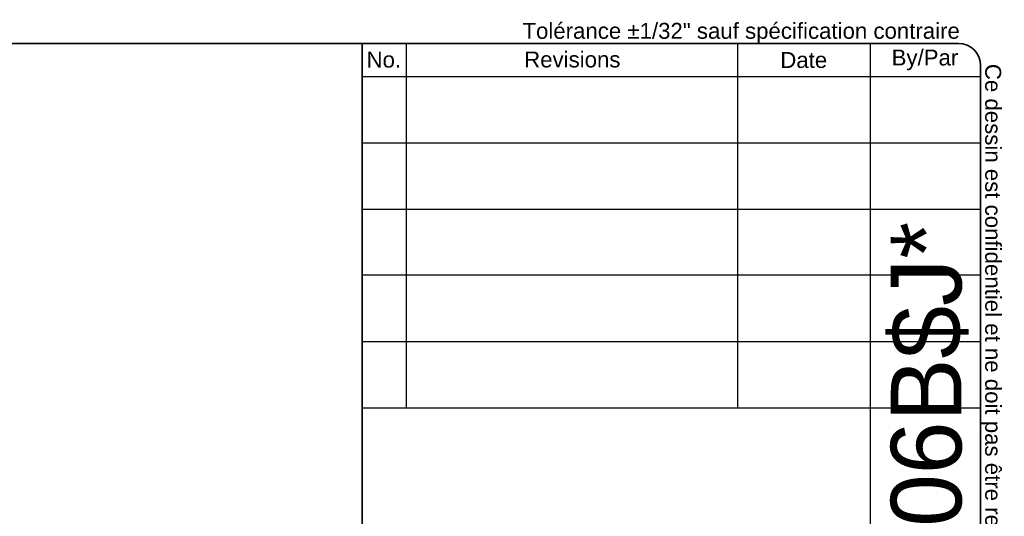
# Model space of a CAD drawing. Header units: inches. Extents: x 0 to 140, y -11 to 91.
# Tile 8 of 8: x 93 to 140, y 68 to 91. Entities that reach past the tile are written whole.
import ezdxf
from ezdxf.enums import TextEntityAlignment as Align

# ---------------------------------------------------------------- set-up
doc = ezdxf.new("R2010")
doc.units = ezdxf.units.IN
doc.header["$LTSCALE"] = 8.43274
doc.header["$MEASUREMENT"] = 0
doc.layers.get('0').update_dxf_attribs({"lineweight": 25})
doc.layers.add('Sketch Geometry(ANSI)', color=7, linetype='Continuous', lineweight=25)
doc.layers.add('Symbols(ANSI)', color=7, linetype='Continuous', lineweight=25)
doc.styles.add('Current-ANSI', font='arial.ttf')
doc.styles.add('Text Style44', font='arialbd.ttf')
doc.styles.add('Text Style83', font='FRE3OF9X.TTF')

# ---------------------------------------------------------------- blocks, each defined once
blk = doc.blocks.new('Title Blocks EXM - ANSI B')
at = {"layer": 'Sketch Geometry(ANSI)'}
for p, q in [((13.25, 10.687), (16.625, 10.687)), ((13.5, 10.687), (13.5, 8.625)), ((15.375, 10.687), (15.375, 8.625)), ((16.125, 10.687), (16.125, 3.5)), ((16.75, 10.562), (16.75, 0.375)), ((13.25, 10.5), (16.75, 10.5)), ((13.25, 10.125), (16.75, 10.125)), ((13.25, 9.75), (16.75, 9.75)), ((16.75, 9.375), (13.25, 9.375)), ((13.25, 9), (16.75, 9)), ((16.75, 9), (16.75, 8.625)), ((13.25, 8.625), (16.75, 8.625))]:
    blk.add_line(p, q, dxfattribs=at)
at = {"layer": 'Sketch Geometry(ANSI)', "linetype": 'Continuous', "lineweight": 35}
for q in [(13.25, 10.687), (13.25, 3.5)]:
    blk.add_line((13.25, 8.625), q, dxfattribs=at)
at = {"layer": 'Sketch Geometry(ANSI)'}
blk.add_arc((16.625, 10.562), 0.125, 0, 90, dxfattribs=at)
at = {"layer": 'Symbols(ANSI)', "color": 7, "char_height": 0.09, "attachment_point": 5, "style": 'Current-ANSI'}
for s, insert, width in [('No.', (13.3727, 10.5947), 0.250391), ('Revisions', (14.4395, 10.5958), 1.873306), ('Date', (15.7494, 10.5928), 0.751347), ('By/Par', (16.4354, 10.5938), 0.622018)]:
    blk.add_mtext(s, dxfattribs=dict(at, insert=insert, width=width))
at = {"layer": 'Symbols(ANSI)', "color": 7, "style": 'Current-ANSI'}
for tag, p in [('REV1', (13.3753, 10.3127)), ('REV1DATE', (15.7496, 10.31)), ('REV1BY', (16.4371, 10.3133)), ('REV2', (13.3734, 9.9377)), ('REV2DATE', (15.7475, 9.9406)), ('REV2BY', (16.4372, 9.9385)), ('REV3', (13.3741, 9.563)), ('REV3DATE', (15.7516, 9.563)), ('REV3BY', (16.4372, 9.5635)), ('REV4', (13.3766, 9.1879)), ('REV4DATE', (15.7516, 9.1879)), ('REV4BY', (16.4411, 9.1885)), ('REV5', (13.3734, 8.8129)), ('REV5DATE', (15.7516, 8.8129)), ('REV5BY', (16.4379, 8.8113)), ('MFG_APPROVED_DATE', (16.3934, 2.3745)), ('DETAIL_REV', (16.2494, 0.9257))]:
    blk.add_attdef(tag, text='', height=0.09, dxfattribs=at).set_placement(p, align=Align.MIDDLE_CENTER)
for tag, p in [('REV1DESC', (13.5255, 10.3098)), ('REV2DESC', (13.5253, 9.9374)), ('REV3DESC', (13.528, 9.5635)), ('REV4DESC', (13.533, 9.1903)), ('REV5DESC', (13.5322, 8.8113)), ('COMPANY', (14.1202, 2.375))]:
    blk.add_attdef(tag, text='', height=0.09, dxfattribs=at).set_placement(p, align=Align.MIDDLE_LEFT)
at = {"layer": 'Symbols(ANSI)', "color": 7, "style": 'Text Style83'}
blk.add_attdef('BARCODE_001', (16.6422, 3.9376), '', height=0.4, rotation=90, dxfattribs=at)
at = {"layer": 'Symbols(ANSI)', "color": 7}
for tag, p, height, style in [('IDW_DATE_001', (16.1134, 2.0805), 0.09, 'Current-ANSI'), ('MATERIEL_001', (13.9591, 1.7815), 0.09, 'Current-ANSI'), ('COLOR_001', (14.2747, 1.4037), 0.09, 'Current-ANSI'), ('FINISH_001', (16.106, 1.3941), 0.09, 'Current-ANSI'), ('IDW_DESC_001', (13.7119, 0.8857), 0.09, 'Current-ANSI'), ('Sheet_Number_001', (16.3416, 0.5807), 0.09, 'Current-ANSI'), ('IDW_NAME_001', (13.747, 0.3053), 0.14, 'Text Style44'), ('IDW_REV_001', (15.9474, 0.3552), 0.14, 'Text Style44'), ('Number_of_sheets_001', (16.5509, 0.3301), 0.09, 'Current-ANSI')]:
    blk.add_attdef(tag, p, '', height=height, dxfattribs=dict(at, style=style))
blk = doc.blocks.new('Borders 1_EXM - B (Inch)-1100EH241806B_merged.idw')
at = {"layer": 'Sketch Geometry(ANSI)', "linetype": 'Continuous', "lineweight": 35}
for p, q in [((16.3979, 10.6915), (0.5229, 10.6915)), ((16.5229, 0.3795), (16.5229, 10.5665))]:
    blk.add_line(p, q, dxfattribs=at)
blk.add_arc((16.3979, 10.5665), 0.125, 0, 90, dxfattribs=at)
at = {"layer": 'Symbols(ANSI)', "color": 7, "insert": (13.9302, 10.6908), "char_height": 0.09, "attachment_point": 7, "style": 'Current-ANSI'}
blk.add_mtext('Tolérance ±1/32" sauf spécification contraire', dxfattribs=at)
at = {"layer": 'Symbols(ANSI)', "color": 7, "insert": (16.5222, 10.576), "char_height": 0.09, "attachment_point": 7, "rotation": 270, "style": 'Current-ANSI'}
blk.add_mtext('Ce dessin est confidentiel et ne doit pas être reproduit ou utilisé sans le consentement de EXM', dxfattribs=at)
at = {"layer": 'Symbols(ANSI)', "color": 7, "style": 'Current-ANSI'}
blk.add_attdef('FILENAME_AND_PATH_001', (6.0134, 10.7181), '', height=0.09, dxfattribs=at)

msp = doc.modelspace()

# ---------------------------------------------------------------- block references
at = {"xscale": 8.432740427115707, "yscale": 8.432740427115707, "zscale": 8.432740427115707}
msp.add_blockref('Borders 1_EXM - B (Inch)-1100EH241806B_merged.idw', (0, 0), dxfattribs=at)
ref = msp.add_blockref('Title Blocks EXM - ANSI B', (-1.9154, 0.0383), dxfattribs=dict(xscale=8.432740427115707, yscale=8.432740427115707, zscale=8.432740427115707))
ref.add_attrib('BARCODE_001', '*$H1100EH241806B$J*', (138.4241, 33.243), dxfattribs={"layer": 'Symbols(ANSI)', "color": 7, "height": 3.373096, "rotation": 90, "style": 'Text Style83'})

doc.saveas('drawing.dxf')
